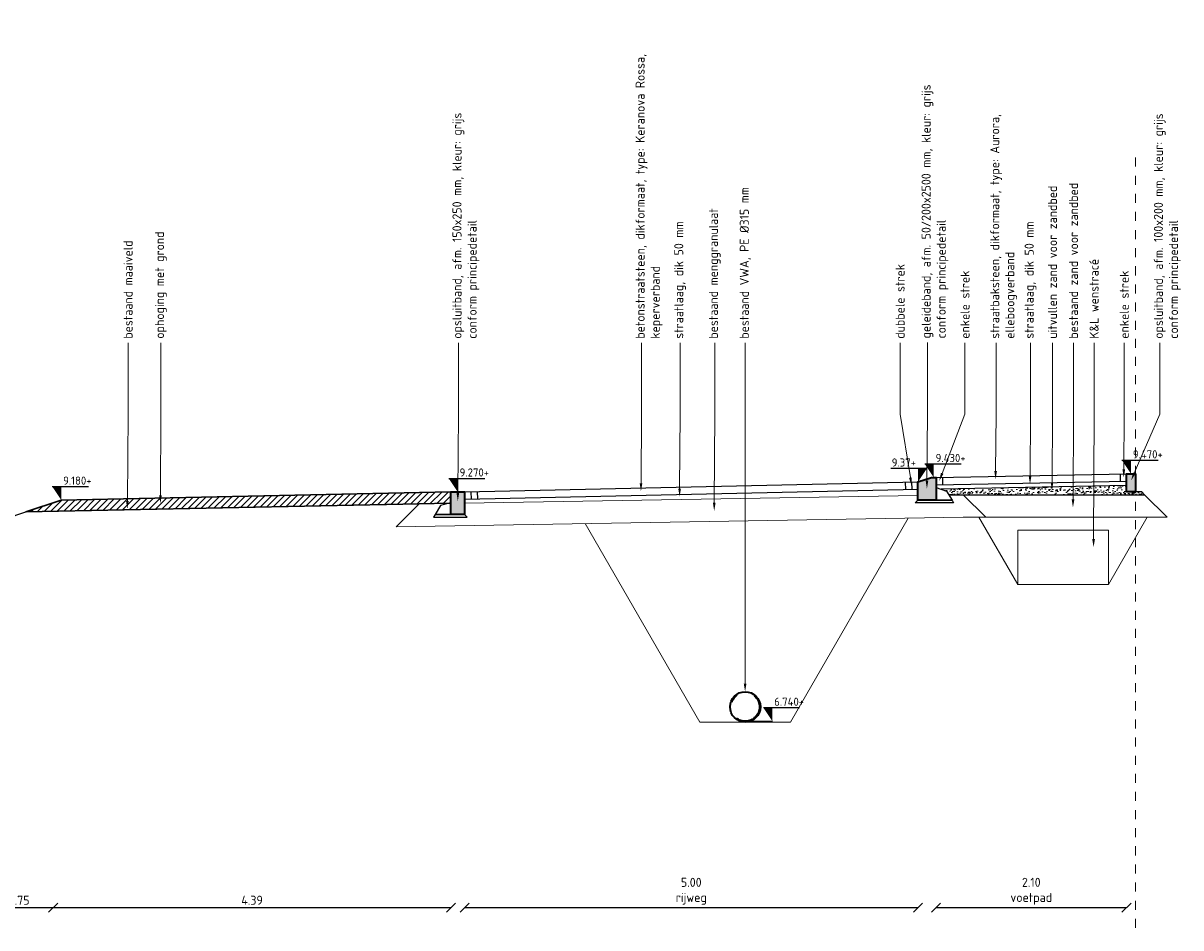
# Model space of a CAD drawing. Header units: metres. Extents: x 133 to 690, y 59 to 257.
# Tile 24 of 84: x 284 to 297, y 86 to 96. Entities that reach past the tile are written whole.
import ezdxf
from ezdxf import colors
from ezdxf.entities.mleader import LeaderData, LeaderLine
from ezdxf.math import Vec2, Vec3

# ---------------------------------------------------------------- set-up
doc = ezdxf.new("R2010")
doc.units = ezdxf.units.M
doc.header["$LTSCALE"] = 0.05
doc.linetypes.add('RI-VWA_PE', pattern=[15, 7, -4, 0, -4])
doc.linetypes.add('XX-AFBREEK', pattern=[7, 4, -1, 1, -1])
doc.layers.add('B-WE-GW-BESTAAND-MAAIVELD-GD', color=253, linetype='GW-MAAIVELD')
doc.layers.add('TM00_MAATVOERING', color=1, linetype='Continuous')
for name, color, linetype, lineweight in [('B-WE-GW-ONTGRAVINGSVAK-G', 253, 'Continuous', 18), ('B-WE-GW-WENSTRACÉ-G', 253, 'Continuous', 18), ('B-WE-VH-VERHARDING_FUNDERING-G', 253, 'Continuous', 18), ('N-WE-GW-GROND_ZAND-AD-20', 11, 'Continuous', 18), ('N-WE-GW-GROND_ZAND_FUNDERINGSZAND-GD', 7, 'Continuous', 25), ('N-WE-GW-GRONDWERKLIJN-GD', 1, 'Continuous', 30), ('N-WE-GW-SROND-AANVULLEN-AD-50', 11, 'Continuous', 18), ('N-WE-RI-VWA_TRANSPORTLEIDING_PE_315-G', 253, 'RI-VWA_PE', 35), ('N-WE-VH-KANTOPSLUITING-A', 253, 'Continuous', 35), ('N-WE-VH-KANTOPSLUITING-G', 3, 'Continuous', 35), ('N-WE-VH-VERHARDING_BETON_SCHRAAL-GD', 10, 'Continuous', 25), ('N-WE-VH-VERHARDING_BETONSTRAATSTEEN-GD', 2, 'Continuous', 25), ('N-WE-VH-VERHARDING_FUNDERING-GD', 1, 'Continuous', 15), ('N-WE-VH-VERHARDING_STRAATBAKSTEEN-GD', 2, 'Continuous', 25), ('X-XX-AL-AANPIJLING-T18', 10, 'Continuous', 15), ('X-XX-AL-AFBREEKLIJN-G', 7, 'XX-AFBREEK', 20), ('X-XX-AL-PEILMAAT-SD', 7, 'Continuous', 25)]:
    doc.layers.add(name, color=color, linetype=linetype, lineweight=lineweight)
doc.layers.add('TL00_HULPLAAG', color=211, linetype='Continuous', plot=False)
doc.styles.add('NLCS-ISO', font='NLCS-ISO.ttf')
doc.styles.add('NLCS-ISO-M50-T25', font='NLCS-ISO.ttf', dxfattribs={"height": 0.125})
doc.linetypes.add('GW-MAAIVELD', pattern='A,12,[40,NLCS.SHX,S=1,R=0,X=0,Y=-0.5],12', length=24)
doc.dimstyles.new('NLCS RODOR-DIM-050', dxfattribs={"dimscale": 0.05, "dimtxt": 2, "dimasz": 2, "dimexe": 1.25, "dimexo": 0.625, "dimtad": 1, "dimzin": 1, "dimdsep": 46, "dimtxsty": 'NLCS-ISO', "dimblk": 'OBLIQUE', "dimcen": 0, "dimse1": 1, "dimse2": 1, "dimclrd": 256, "dimclre": 1, "dimclrt": 256, "dimadec": 0, "dimazin": 0, "dimtfac": 1, "dimtmove": 2, "dimatfit": 3, "dimfxl": 1, "dimtolj": 1, "dimtzin": 0, "dimlwd": -1, "dimlwe": -1, "dimarcsym": 0})

# ---------------------------------------------------------------- blocks, each defined once
blk = doc.blocks.new('Opsluitband 15x25')
at = {"layer": 'N-WE-VH-KANTOPSLUITING-A'}
h = blk.add_hatch(color=253, dxfattribs=at)
h.dxf.hatch_style = 1
h.paths.add_polyline_path([(0, -0.25), (0, 0), (0.15, 0), (0.15, -0.25)])
at = {"layer": 'N-WE-VH-KANTOPSLUITING-G', "flags": 128}
blk.add_lwpolyline([(0, -0.25), (0, 0), (0.15, 0), (0.15, -0.25)], close=True, dxfattribs=at)
blk = doc.blocks.new('Opsluitband 10x20')
at = {"layer": 'N-WE-VH-KANTOPSLUITING-A'}
h = blk.add_hatch(color=253, dxfattribs=at)
h.dxf.hatch_style = 1
h.paths.add_polyline_path([(0, -0.2), (0, 0), (0.1, 0), (0.1, -0.2)])
at = {"layer": 'N-WE-VH-KANTOPSLUITING-G', "flags": 128}
blk.add_lwpolyline([(0, -0.2), (0, 0), (0.1, 0), (0.1, -0.2)], close=True, dxfattribs=at)
blk = doc.blocks.new('Geleideband 5 20x25')
at = {"layer": 'N-WE-VH-KANTOPSLUITING-A'}
h = blk.add_hatch(color=253, dxfattribs=at)
h.dxf.hatch_style = 1
h.paths.add_polyline_path([(0.2, -0.2), (0, -0.2), (0, 0), (0.15, 0.05), (0.2, 0.05)])
at = {"layer": 'N-WE-VH-KANTOPSLUITING-G', "flags": 128}
blk.add_lwpolyline([(0.2, -0.2), (0, -0.2), (0, 0), (0.15, 0.05), (0.2, 0.05)], close=True, dxfattribs=at)
blk = doc.blocks.new('SAL-PEILMAAT_INFRACAD_H01-SOD')
blk.add_line((-2, 3), (6, 3))
blk.add_solid([(-2, 3), (0, 3), (0, 0)])
at = {"style": 'NLCS-ISO'}
blk.add_attdef('...', (0.4, 3.4), '', height=1.8, dxfattribs=at)
blk = doc.blocks.new('_Oblique')
at = {"color": 0, "linetype": 'ByBlock', "lineweight": -2}
blk.add_line((-0.5, -0.5), (0.5, 0.5), dxfattribs=at)
blk = doc.blocks.new('*D70')
at = {"layer": 'Defpoints', "color": 0, "transparency": 16777216}
for p in [(284.652, 89.461), (283.902, 89.181), (284.652, 86.081)]:
    blk.add_point(p, dxfattribs=at)
at = {"layer": 'TM00_MAATVOERING', "transparency": 16777216}
blk.add_line((283.902, 86.081), (284.652, 86.081), dxfattribs=at)
at = {"layer": 'TM00_MAATVOERING', "transparency": 16777216, "xscale": 0.1, "yscale": 0.1, "zscale": 0.1, "rotation": 180}
blk.add_blockref('_Oblique', (283.902, 86.081), dxfattribs=at)
at = {"layer": 'TM00_MAATVOERING', "transparency": 16777216, "xscale": 0.1, "yscale": 0.1, "zscale": 0.1}
blk.add_blockref('_Oblique', (284.652, 86.081), dxfattribs=at)
at = {"layer": 'TM00_MAATVOERING', "transparency": 16777216, "insert": (284.277, 86.162), "char_height": 0.1, "attachment_point": 5, "style": 'NLCS-ISO'}
blk.add_mtext('\\A1;0.75', dxfattribs=at)
blk = doc.blocks.new('*D71')
at = {"layer": 'Defpoints', "color": 0, "transparency": 16777216}
for p in [(289.04, 89.551), (284.652, 89.461), (289.04, 86.081)]:
    blk.add_point(p, dxfattribs=at)
at = {"layer": 'TM00_MAATVOERING', "transparency": 16777216}
blk.add_line((284.652, 86.081), (289.04, 86.081), dxfattribs=at)
at = {"layer": 'TM00_MAATVOERING', "transparency": 16777216, "xscale": 0.1, "yscale": 0.1, "zscale": 0.1, "rotation": 180}
blk.add_blockref('_Oblique', (284.652, 86.081), dxfattribs=at)
at = {"layer": 'TM00_MAATVOERING', "transparency": 16777216, "xscale": 0.1, "yscale": 0.1, "zscale": 0.1}
blk.add_blockref('_Oblique', (289.04, 86.081), dxfattribs=at)
at = {"layer": 'TM00_MAATVOERING', "transparency": 16777216, "insert": (286.846, 86.162), "char_height": 0.1, "attachment_point": 5, "style": 'NLCS-ISO'}
blk.add_mtext('\\A1;4.39', dxfattribs=at)
blk = doc.blocks.new('*D72')
at = {"layer": 'Defpoints', "color": 0, "transparency": 16777216}
for p in [(294.19, 89.661), (289.19, 89.551), (294.19, 86.081)]:
    blk.add_point(p, dxfattribs=at)
at = {"layer": 'TM00_MAATVOERING', "transparency": 16777216}
blk.add_line((289.19, 86.081), (294.19, 86.081), dxfattribs=at)
at = {"layer": 'TM00_MAATVOERING', "transparency": 16777216, "xscale": 0.1, "yscale": 0.1, "zscale": 0.1, "rotation": 180}
blk.add_blockref('_Oblique', (289.19, 86.081), dxfattribs=at)
at = {"layer": 'TM00_MAATVOERING', "transparency": 16777216, "xscale": 0.1, "yscale": 0.1, "zscale": 0.1}
blk.add_blockref('_Oblique', (294.19, 86.081), dxfattribs=at)
at = {"layer": 'TM00_MAATVOERING', "transparency": 16777216, "insert": (291.69, 86.261), "char_height": 0.1, "attachment_point": 5, "style": 'NLCS-ISO'}
blk.add_mtext('\\A1;5.00\\Prijweg', dxfattribs=at)
blk = doc.blocks.new('*D73')
at = {"layer": 'Defpoints', "color": 0, "transparency": 16777216}
for p in [(294.39, 89.711), (296.49, 89.751), (296.49, 86.081)]:
    blk.add_point(p, dxfattribs=at)
at = {"layer": 'TM00_MAATVOERING', "transparency": 16777216}
blk.add_line((294.39, 86.081), (296.49, 86.081), dxfattribs=at)
at = {"layer": 'TM00_MAATVOERING', "transparency": 16777216, "xscale": 0.1, "yscale": 0.1, "zscale": 0.1, "rotation": 180}
blk.add_blockref('_Oblique', (294.39, 86.081), dxfattribs=at)
at = {"layer": 'TM00_MAATVOERING', "transparency": 16777216, "xscale": 0.1, "yscale": 0.1, "zscale": 0.1}
blk.add_blockref('_Oblique', (296.49, 86.081), dxfattribs=at)
at = {"layer": 'TM00_MAATVOERING', "transparency": 16777216, "insert": (295.44, 86.261), "char_height": 0.1, "attachment_point": 5, "style": 'NLCS-ISO'}
blk.add_mtext('\\A1;2.10\\Pvoetpad', dxfattribs=at)

msp = doc.modelspace()

# ---------------------------------------------------------------- hatches: boundary and pattern name
at = {"layer": 'N-WE-GW-GROND_ZAND-AD-20'}
h = msp.add_hatch(dxfattribs=at)
h.set_pattern_fill('AR-SAND', color=256, scale=0.03, angle=39.4088)
h.set_pattern_definition([(76.908809, (0, 0), (-0.03815741, 0.0434622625), [0, -0.0456, 0, -0.051, 0, -0.04875]), (46.90881, (0, 0), (-0.01272733, 0.099120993), [0, -0.0246, 0, -0.0411, 0, -0.01575]), (6.908809, (-0.02851, -0.023426), (0.072075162, 0.059441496), [0, -0.015, 0, -0.054, 0, -0.0705]), (356.90881, (-0.02851, -0.023426), (0.052963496, 0.077596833), [0, -0.0075, 0, -0.0354, 0, -0.0405])])
h.paths.add_polyline_path([(296.69, 90.637), (296.66, 90.667), (296.49, 90.667), (296.49, 90.737), (294.446, 90.698), (294.506, 90.677), (294.532, 90.634), (294.69, 90.637)])
at = {"layer": 'N-WE-GW-SROND-AANVULLEN-AD-50'}
h = msp.add_hatch(dxfattribs=at)
h.set_pattern_fill('AGW-WERK_AANVULLEN', color=256, scale=0.01, pattern_type=2)
h.set_pattern_definition([(45, (0, 0), (-0.035355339, 0.035355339), [])])
h.paths.add_polyline_path([(289.04, 90.547), (289.04, 90.667), (284.742, 90.577), (284.352, 90.447), (288.69, 90.537), (289.023, 90.543)])

# ---------------------------------------------------------------- linework, layer by layer
msp.add_line((294.29, 90.927), (293.89, 90.927))
msp.add_solid([(294.29, 90.927), (294.19, 90.927), (294.19, 90.777)])
at = {"layer": 'B-WE-GW-BESTAAND-MAAIVELD-GD'}
msp.add_lwpolyline([(282.152, 90.397), (283.089, 90.397), (283.402, 90.297), (283.902, 90.297), (284.352, 90.447), (288.69, 90.537)], dxfattribs=at)
at = {"layer": 'B-WE-GW-ONTGRAVINGSVAK-G', "flags": 128}
for points in [[(292.285, 88.127), (291.785, 88.127), (290.52, 90.318)], [(292.285, 88.127), (292.785, 88.127), (294.084, 90.377)], [(295.29, 89.644), (294.862, 90.387)], [(296.29, 89.644), (296.719, 90.387)]]:
    msp.add_lwpolyline(points, dxfattribs=at)
at = {"layer": 'B-WE-GW-WENSTRACÉ-G', "flags": 128}
msp.add_lwpolyline([(295.29, 89.644), (295.29, 90.244), (296.29, 90.244), (296.29, 89.644), (295.29, 89.644)], dxfattribs=at)
at = {"layer": 'B-WE-VH-VERHARDING_FUNDERING-G'}
for p, q in [((288.69, 90.537), (289.023, 90.543)), ((289.19, 90.545), (294.19, 90.629)), ((294.532, 90.634), (294.69, 90.637)), ((294.69, 90.637), (296.69, 90.637)), ((288.436, 90.283), (294.693, 90.387)), ((294.69, 90.387), (296.94, 90.387))]:
    msp.add_line(p, q, dxfattribs=at)
at = {"layer": 'B-WE-VH-VERHARDING_FUNDERING-G', "flags": 128}
for points in [[(288.69, 90.537), (288.436, 90.283)], [(294.69, 90.637), (294.94, 90.387)], [(296.69, 90.637), (296.94, 90.387)]]:
    msp.add_lwpolyline(points, dxfattribs=at)
at = {"layer": 'N-WE-GW-GROND_ZAND_FUNDERINGSZAND-GD'}
for points in [[(294.39, 90.577), (294.39, 90.717), (294.506, 90.677), (294.566, 90.577)], [(289.04, 90.417), (289.04, 90.547), (288.925, 90.517), (288.865, 90.417)]]:
    msp.add_lwpolyline(points, close=True, dxfattribs=at)
at = {"layer": 'N-WE-GW-GRONDWERKLIJN-GD'}
msp.add_lwpolyline([(284.352, 90.447), (284.742, 90.577), (289.04, 90.667)], dxfattribs=at)
at = {"layer": 'N-WE-GW-GRONDWERKLIJN-GD', "flags": 128}
for points in [[(284.352, 90.447), (284.742, 90.577)], [(284.352, 90.447), (288.69, 90.537), (289.023, 90.543)]]:
    msp.add_lwpolyline(points, dxfattribs=at)
at = {"layer": 'N-WE-RI-VWA_TRANSPORTLEIDING_PE_315-G', "linetype": 'Continuous'}
msp.add_circle((292.285, 88.295), 0.167, dxfattribs=at)
at = {"layer": 'N-WE-RI-VWA_TRANSPORTLEIDING_PE_315-G'}
msp.add_circle((292.285, 88.295), 0.158, dxfattribs=at)
at = {"layer": 'N-WE-VH-VERHARDING_BETON_SCHRAAL-GD', "flags": 128}
for points in [[(294.19, 90.577), (294.566, 90.577), (294.584, 90.547), (294.161, 90.547)], [(289.19, 90.417), (288.865, 90.417), (288.847, 90.387), (289.22, 90.387)]]:
    msp.add_lwpolyline(points, close=True, dxfattribs=at)
at = {"layer": 'N-WE-VH-VERHARDING_BETONSTRAATSTEEN-GD'}
for p, q in [((289.19, 90.667), (294.19, 90.777)), ((289.192, 90.587), (294.192, 90.697))]:
    msp.add_line(p, q, dxfattribs=at)
at = {"layer": 'N-WE-VH-VERHARDING_BETONSTRAATSTEEN-GD', "flags": 128}
for points in [[(289.26, 90.669), (289.262, 90.589)], [(289.33, 90.67), (289.332, 90.59)], [(294.05, 90.774), (294.052, 90.694)], [(294.12, 90.776), (294.122, 90.696)]]:
    msp.add_lwpolyline(points, dxfattribs=at)
at = {"layer": 'N-WE-VH-VERHARDING_FUNDERING-GD'}
msp.add_line((294.446, 90.698), (296.493, 90.737), dxfattribs=at)
at = {"layer": 'N-WE-VH-VERHARDING_FUNDERING-GD', "flags": 128}
for points in [[(296.69, 90.637), (296.66, 90.667), (296.59, 90.667)], [(289.19, 90.545), (294.19, 90.629)], [(294.532, 90.634), (294.69, 90.637), (296.69, 90.637)]]:
    msp.add_lwpolyline(points, dxfattribs=at)
at = {"layer": 'N-WE-VH-VERHARDING_STRAATBAKSTEEN-GD'}
for p, q in [((294.39, 90.827), (296.49, 90.867)), ((294.392, 90.747), (296.492, 90.787))]:
    msp.add_line(p, q, dxfattribs=at)
at = {"layer": 'N-WE-VH-VERHARDING_STRAATBAKSTEEN-GD', "flags": 128}
for points in [[(294.46, 90.828), (294.462, 90.748)], [(296.42, 90.866), (296.422, 90.786)]]:
    msp.add_lwpolyline(points, dxfattribs=at)
at = {"layer": 'TL00_HULPLAAG', "flags": 128}
for points in [[(289.04, 90.547), (289.04, 90.667), (284.742, 90.577), (284.352, 90.447), (288.69, 90.537), (289.023, 90.543)], [(296.49, 90.737), (294.446, 90.698), (294.506, 90.677), (294.532, 90.634), (294.69, 90.637), (296.69, 90.637), (296.66, 90.667), (296.66, 90.667), (296.49, 90.667)]]:
    msp.add_lwpolyline(points, close=True, dxfattribs=at)
at = {"layer": 'X-XX-AL-AFBREEKLIJN-G', "ltscale": 0.5, "flags": 128}
msp.add_lwpolyline([(296.59, 94.357), (296.59, 85.857)], dxfattribs=at)
at = {"layer": 'X-XX-AL-PEILMAAT-SD', "flags": 128}
msp.add_lwpolyline([(292.285, 88.137), (292.585, 88.137)], dxfattribs=at)

# ---------------------------------------------------------------- block references
at = {"layer": 'N-WE-VH-KANTOPSLUITING-A'}
for name, p in [('Geleideband 5 20x25', (294.19, 90.777)), ('Opsluitband 10x20', (296.49, 90.867)), ('Opsluitband 15x25', (289.04, 90.667))]:
    msp.add_blockref(name, p, dxfattribs=at)
at = {"layer": 'X-XX-AL-PEILMAAT-SD', "xscale": 0.05, "yscale": 0.05, "zscale": 0.05}
for p, values in [((294.365, 90.827), {'...': '9.430+'}), ((296.54, 90.867), {'...': '9.470+'}), ((289.115, 90.667), {'...': '9.270+'}), ((284.742, 90.577), {'...': '9.180+'}), ((292.585, 88.137), {'...': '6.740+'})]:
    msp.add_blockref('SAL-PEILMAAT_INFRACAD_H01-SOD', p, dxfattribs=at).add_auto_attribs(values)

# ---------------------------------------------------------------- texts
at = {"style": 'NLCS-ISO'}
msp.add_attdef('9.37+', (293.901, 90.947), '...', height=0.09, dxfattribs=at)

# ---------------------------------------------------------------- dimensions: what is measured, and where the dimension line sits
at = {"layer": 'TM00_MAATVOERING'}
for base, p1, p2, text, picture, middle in [((294.19, 86.081), (289.19, 89.551), (294.19, 89.661), '<>\\Prijweg', '*D72', (291.69, 86.261)), ((296.49, 86.081), (294.39, 89.711), (296.49, 89.751), '<>\\Pvoetpad', '*D73', (295.44, 86.261))]:
    dim = msp.add_linear_dim(base=base, p1=p1, p2=p2, text=text, dimstyle='NLCS RODOR-DIM-050', dxfattribs=at)
    dim.commit()
    dim.dimension.update_dxf_attribs({"geometry": picture, "text_midpoint": middle})
for base, p1, p2, picture, middle in [((289.04, 86.081), (284.652, 89.461), (289.04, 89.551), '*D71', (286.846, 86.162)), ((284.652, 86.081), (283.902, 89.181), (284.652, 89.461), '*D70', (284.277, 86.162))]:
    dim = msp.add_linear_dim(base=base, p1=p1, p2=p2, dimstyle='NLCS RODOR-DIM-050', dxfattribs=at)
    dim.commit()
    dim.dimension.update_dxf_attribs({"geometry": picture, "text_midpoint": middle})

# ---------------------------------------------------------------- leaders
at = {"layer": 'X-XX-AL-AANPIJLING-T18'}
ml = msp.add_multileader_mtext('Standard', dxfattribs=at)
ml.set_content('{\\C2;bestaand maaiveld}', color=256, style='NLCS-ISO-M50-T25')
ml.set_leader_properties(color=256, linetype='ByLayer', lineweight=-1)
ml.build(insert=Vec2(0, 0))
ml.multileader.update_dxf_attribs({"text_right_attachment_type": 5, "dogleg_length": 0.045, "arrow_head_size": 0.09})
ctx = ml.context
ctx.base_point, ctx.char_height, ctx.arrow_head_size, ctx.landing_gap_size, ctx.plane_origin, ctx.plane_x_axis, ctx.plane_y_axis = Vec3(285.478, 92.313), 0.1, 0.09, 0.045, Vec3(285.478, 88.74), Vec3(0, 1), Vec3(-1, 0)
ctx.right_attachment = 5
notes = []
notes.append((ctx, [(0, (1, 1, 0), (285.478, 92.223), (0, 1), 0.09, [(0, [(285.47, 90.478), (285.478, 91.524)], 0, [])])]))
ctx.mtext.insert, ctx.mtext.text_direction, ctx.mtext.rotation, ctx.mtext.width, ctx.mtext.flow_direction = Vec3(285.428, 92.358), Vec3(0, 1), 1.570796, 3.48189, 5
ml = msp.add_multileader_mtext('Standard', dxfattribs=at)
ml.set_content('{\\C2;ophoging met grond}', color=256, style='NLCS-ISO-M50-T25')
ml.set_leader_properties(color=256, linetype='ByLayer', lineweight=-1)
ml.build(insert=Vec2(0, 0))
ml.multileader.update_dxf_attribs({"text_right_attachment_type": 5, "dogleg_length": 0.045, "arrow_head_size": 0.09})
ctx = ml.context
ctx.base_point, ctx.char_height, ctx.arrow_head_size, ctx.landing_gap_size, ctx.plane_origin, ctx.plane_x_axis, ctx.plane_y_axis = Vec3(285.84, 92.313), 0.1, 0.09, 0.045, Vec3(285.84, 88.74), Vec3(0, 1), Vec3(-1, 0)
ctx.right_attachment = 5
notes.append((ctx, [(0, (1, 1, 0), (285.84, 92.223), (0, 1), 0.09, [(0, [(285.835, 90.539), (285.84, 91.524)], 0, [])])]))
ctx.mtext.insert, ctx.mtext.text_direction, ctx.mtext.rotation, ctx.mtext.width, ctx.mtext.flow_direction = Vec3(285.775, 92.358), Vec3(0, 1), 1.570796, 3.48189, 5
ml = msp.add_multileader_mtext('Standard', dxfattribs=at)
ml.set_content('{\\C2;opsluitband, afm. 150x250 mm, kleur: grijs \\Pconform principedetail}', color=256, style='NLCS-ISO-M50-T25')
ml.set_leader_properties(color=256, linetype='ByLayer', lineweight=-1)
ml.build(insert=Vec2(0, 0))
ml.multileader.update_dxf_attribs({"text_right_attachment_type": 5, "dogleg_length": 0.045, "arrow_head_size": 0.09})
ctx = ml.context
ctx.base_point, ctx.char_height, ctx.arrow_head_size, ctx.landing_gap_size, ctx.plane_origin, ctx.plane_x_axis, ctx.plane_y_axis = Vec3(289.121, 92.313), 0.1, 0.09, 0.045, Vec3(289.121, 88.74), Vec3(0, 1), Vec3(-1, 0)
ctx.right_attachment = 5
notes.append((ctx, [(0, (1, 1, 0), (289.121, 92.223), (0, 1), 0.09, [(0, [(289.115, 90.566), (289.121, 91.524)], 0, [])])]))
ctx.mtext.insert, ctx.mtext.text_direction, ctx.mtext.rotation, ctx.mtext.width, ctx.mtext.flow_direction = Vec3(289.056, 92.358), Vec3(0, 1), 1.570796, 3.48189, 5
ml = msp.add_multileader_mtext('Standard', dxfattribs=at)
ml.set_content('{\\C2;betonstraatsteen, dikformaat, type: Keranova Rossa, keperverband}', color=256, style='NLCS-ISO-M50-T25')
ml.set_leader_properties(color=256, linetype='ByLayer', lineweight=-1)
ml.build(insert=Vec2(0, 0))
ml.multileader.update_dxf_attribs({"text_right_attachment_type": 5, "dogleg_length": 0.045, "arrow_head_size": 0.09})
ctx = ml.context
ctx.base_point, ctx.char_height, ctx.arrow_head_size, ctx.landing_gap_size, ctx.plane_origin, ctx.plane_x_axis, ctx.plane_y_axis = Vec3(291.141, 92.313), 0.1, 0.09, 0.045, Vec3(291.141, 88.74), Vec3(0, 1), Vec3(-1, 0)
ctx.right_attachment = 5
notes.append((ctx, [(0, (1, 1, 0), (291.141, 92.223), (0, 1), 0.09, [(0, [(291.135, 90.673), (291.141, 91.524)], 0, [])])]))
ctx.mtext.insert, ctx.mtext.text_direction, ctx.mtext.rotation, ctx.mtext.width, ctx.mtext.flow_direction = Vec3(291.076, 92.358), Vec3(0, 1), 1.570796, 3.48189, 5
ml = msp.add_multileader_mtext('Standard', dxfattribs=at)
ml.set_content('{\\C2;straatlaag, dik 50 mm}', color=256, style='NLCS-ISO-M50-T25')
ml.set_leader_properties(color=256, linetype='ByLayer', lineweight=-1)
ml.build(insert=Vec2(0, 0))
ml.multileader.update_dxf_attribs({"text_right_attachment_type": 5, "dogleg_length": 0.045, "arrow_head_size": 0.09})
ctx = ml.context
ctx.base_point, ctx.char_height, ctx.arrow_head_size, ctx.landing_gap_size, ctx.plane_origin, ctx.plane_x_axis, ctx.plane_y_axis = Vec3(291.567, 92.313), 0.1, 0.09, 0.045, Vec3(291.567, 88.74), Vec3(0, 1), Vec3(-1, 0)
ctx.right_attachment = 5
notes.append((ctx, [(0, (1, 1, 0), (291.567, 92.223), (0, 1), 0.09, [(0, [(291.561, 90.615), (291.567, 91.524)], 0, [])])]))
ctx.mtext.insert, ctx.mtext.text_direction, ctx.mtext.rotation, ctx.mtext.width, ctx.mtext.flow_direction = Vec3(291.502, 92.358), Vec3(0, 1), 1.570796, 3.48189, 5
ml = msp.add_multileader_mtext('Standard', dxfattribs=at)
ml.set_content('{\\C2;bestaand menggranulaat}', color=256, style='NLCS-ISO-M50-T25')
ml.set_leader_properties(color=256, linetype='ByLayer', lineweight=-1)
ml.build(insert=Vec2(0, 0))
ml.multileader.update_dxf_attribs({"text_right_attachment_type": 5, "dogleg_length": 0.045, "arrow_head_size": 0.09})
ctx = ml.context
ctx.base_point, ctx.char_height, ctx.arrow_head_size, ctx.landing_gap_size, ctx.plane_origin, ctx.plane_x_axis, ctx.plane_y_axis = Vec3(291.949, 92.313), 0.1, 0.09, 0.045, Vec3(291.949, 88.74), Vec3(0, 1), Vec3(-1, 0)
ctx.right_attachment = 5
notes.append((ctx, [(0, (1, 1, 0), (291.949, 92.223), (0, 1), 0.09, [(0, [(291.943, 90.457), (291.949, 91.524)], 0, [])])]))
ctx.mtext.insert, ctx.mtext.text_direction, ctx.mtext.rotation, ctx.mtext.width, ctx.mtext.flow_direction = Vec3(291.884, 92.358), Vec3(0, 1), 1.570796, 3.48189, 5
ml = msp.add_multileader_mtext('Standard', dxfattribs=at)
ml.set_content('{\\C2;bestaand VWA, PE %%C315 mm}', color=256, style='NLCS-ISO-M50-T25')
ml.set_leader_properties(color=256, linetype='ByLayer', lineweight=-1)
ml.build(insert=Vec2(0, 0))
ml.multileader.update_dxf_attribs({"text_right_attachment_type": 5, "dogleg_length": 0.045, "arrow_head_size": 0.09})
ctx = ml.context
ctx.base_point, ctx.char_height, ctx.arrow_head_size, ctx.landing_gap_size, ctx.plane_origin, ctx.plane_x_axis, ctx.plane_y_axis = Vec3(292.285, 92.313), 0.1, 0.09, 0.045, Vec3(292.285, 88.74), Vec3(0, 1), Vec3(-1, 0)
ctx.right_attachment = 5
notes.append((ctx, [(0, (1, 1, 0), (292.285, 92.223), (0, 1), 0.09, [(0, [(292.284, 88.462), (292.285, 91.524)], 0, [])])]))
ctx.mtext.insert, ctx.mtext.text_direction, ctx.mtext.rotation, ctx.mtext.width, ctx.mtext.flow_direction = Vec3(292.225, 92.358), Vec3(0, 1), 1.570796, 3.48189, 5
ml = msp.add_multileader_mtext('Standard', dxfattribs=at)
ml.set_content('{\\C2;K&L wenstracé}', color=256, style='NLCS-ISO-M50-T25')
ml.set_leader_properties(color=256, linetype='ByLayer', lineweight=-1)
ml.build(insert=Vec2(0, 0))
ml.multileader.update_dxf_attribs({"text_right_attachment_type": 5, "dogleg_length": 0.045, "arrow_head_size": 0.09})
ctx = ml.context
ctx.base_point, ctx.char_height, ctx.arrow_head_size, ctx.landing_gap_size, ctx.plane_origin, ctx.plane_x_axis, ctx.plane_y_axis = Vec3(296.133, 92.313), 0.1, 0.09, 0.045, Vec3(296.133, 88.74), Vec3(0, 1), Vec3(-1, 0)
ctx.right_attachment = 5
notes.append((ctx, [(0, (1, 1, 0), (296.133, 92.223), (0, 1), 0.09, [(0, [(296.127, 90.058), (296.133, 91.524)], 0, [])])]))
ctx.mtext.insert, ctx.mtext.text_direction, ctx.mtext.rotation, ctx.mtext.width, ctx.mtext.flow_direction = Vec3(296.083, 92.358), Vec3(0, 1), 1.570796, 3.48189, 5
ml = msp.add_multileader_mtext('Standard', dxfattribs=at)
ml.set_content('{\\C2;opsluitband, afm. 100x200 mm, kleur: grijs \\Pconform principedetail}', color=256, style='NLCS-ISO-M50-T25')
ml.set_leader_properties(color=256, linetype='ByLayer', lineweight=-1)
ml.build(insert=Vec2(0, 0))
ml.multileader.update_dxf_attribs({"text_right_attachment_type": 5, "dogleg_length": 0.045, "arrow_head_size": 0.09})
ctx = ml.context
ctx.base_point, ctx.char_height, ctx.arrow_head_size, ctx.landing_gap_size, ctx.plane_origin, ctx.plane_x_axis, ctx.plane_y_axis = Vec3(296.857, 92.313), 0.1, 0.09, 0.045, Vec3(296.857, 88.74), Vec3(0, 1), Vec3(-1, 0)
ctx.right_attachment = 5
notes.append((ctx, [(0, (1, 1, 0), (296.857, 92.223), (0, 1), 0.09, [(0, [(296.541, 90.793), (296.857, 91.524)], 0, [])])]))
ctx.mtext.insert, ctx.mtext.text_direction, ctx.mtext.rotation, ctx.mtext.width, ctx.mtext.flow_direction = Vec3(296.792, 92.358), Vec3(0, 1), 1.570796, 3.48189, 5
ml = msp.add_multileader_mtext('Standard', dxfattribs=at)
ml.set_content('{\\C2;dubbele strek}', color=256, style='NLCS-ISO-M50-T25')
ml.set_leader_properties(color=256, linetype='ByLayer', lineweight=-1)
ml.build(insert=Vec2(0, 0))
ml.multileader.update_dxf_attribs({"text_right_attachment_type": 5, "dogleg_length": 0.045, "arrow_head_size": 0.09})
ctx = ml.context
ctx.base_point, ctx.char_height, ctx.arrow_head_size, ctx.landing_gap_size, ctx.plane_origin, ctx.plane_x_axis, ctx.plane_y_axis = Vec3(293.993, 92.313), 0.1, 0.09, 0.045, Vec3(293.993, 88.74), Vec3(0, 1), Vec3(-1, 0)
ctx.right_attachment = 5
notes.append((ctx, [(0, (1, 1, 0), (293.993, 92.223), (0, 1), 0.09, [(0, [(294.121, 90.736), (293.993, 91.524)], 0, [])])]))
ctx.mtext.insert, ctx.mtext.text_direction, ctx.mtext.rotation, ctx.mtext.width, ctx.mtext.flow_direction = Vec3(293.943, 92.358), Vec3(0, 1), 1.570796, 3.01084, 5
ml = msp.add_multileader_mtext('Standard', dxfattribs=at)
ml.set_content('{\\C2;geleideband, afm. 50/200x2500 mm, kleur: grijs \\Pconform principedetail}', color=256, style='NLCS-ISO-M50-T25')
ml.set_leader_properties(color=256, linetype='ByLayer', lineweight=-1)
ml.build(insert=Vec2(0, 0))
ml.multileader.update_dxf_attribs({"text_right_attachment_type": 5, "dogleg_length": 0.045, "arrow_head_size": 0.09})
ctx = ml.context
ctx.base_point, ctx.char_height, ctx.arrow_head_size, ctx.landing_gap_size, ctx.plane_origin, ctx.plane_x_axis, ctx.plane_y_axis = Vec3(294.295, 92.316), 0.1, 0.09, 0.045, Vec3(294.295, 88.743), Vec3(0, 1), Vec3(-1, 0)
ctx.right_attachment = 5
notes.append((ctx, [(0, (1, 1, 0), (294.295, 92.226), (0, 1), 0.09, [(0, [(294.289, 90.703), (294.295, 91.526)], 0, [])])]))
ctx.mtext.insert, ctx.mtext.text_direction, ctx.mtext.rotation, ctx.mtext.width, ctx.mtext.flow_direction = Vec3(294.23, 92.361), Vec3(0, 1), 1.570796, 3.01084, 5
ml = msp.add_multileader_mtext('Standard', dxfattribs=at)
ml.set_content('{\\C2;enkele strek}', color=256, style='NLCS-ISO-M50-T25')
ml.set_leader_properties(color=256, linetype='ByLayer', lineweight=-1)
ml.build(insert=Vec2(0, 0))
ml.multileader.update_dxf_attribs({"text_right_attachment_type": 5, "dogleg_length": 0.045, "arrow_head_size": 0.09})
ctx = ml.context
ctx.base_point, ctx.char_height, ctx.arrow_head_size, ctx.landing_gap_size, ctx.plane_origin, ctx.plane_x_axis, ctx.plane_y_axis = Vec3(294.709, 92.313), 0.1, 0.09, 0.045, Vec3(294.709, 88.74), Vec3(0, 1), Vec3(-1, 0)
ctx.right_attachment = 5
notes.append((ctx, [(0, (1, 1, 0), (294.709, 92.223), (0, 1), 0.09, [(0, [(294.425, 90.788), (294.709, 91.524)], 0, [])])]))
ctx.mtext.insert, ctx.mtext.text_direction, ctx.mtext.rotation, ctx.mtext.width, ctx.mtext.flow_direction = Vec3(294.659, 92.358), Vec3(0, 1), 1.570796, 3.01084, 5
ml = msp.add_multileader_mtext('Standard', dxfattribs=at)
ml.set_content('{\\C2;straatbaksteen, dikformaat, type: Aurora, elleboogverband}', color=256, style='NLCS-ISO-M50-T25')
ml.set_leader_properties(color=256, linetype='ByLayer', lineweight=-1)
ml.build(insert=Vec2(0, 0))
ml.multileader.update_dxf_attribs({"text_right_attachment_type": 5, "dogleg_length": 0.045, "arrow_head_size": 0.09})
ctx = ml.context
ctx.base_point, ctx.char_height, ctx.arrow_head_size, ctx.landing_gap_size, ctx.plane_origin, ctx.plane_x_axis, ctx.plane_y_axis = Vec3(295.052, 92.313), 0.1, 0.09, 0.045, Vec3(295.052, 88.74), Vec3(0, 1), Vec3(-1, 0)
ctx.right_attachment = 5
notes.append((ctx, [(0, (1, 1, 0), (295.052, 92.223), (0, 1), 0.09, [(0, [(295.046, 90.808), (295.052, 91.524)], 0, [])])]))
ctx.mtext.insert, ctx.mtext.text_direction, ctx.mtext.rotation, ctx.mtext.width, ctx.mtext.flow_direction = Vec3(294.987, 92.358), Vec3(0, 1), 1.570796, 3.01084, 5
ml = msp.add_multileader_mtext('Standard', dxfattribs=at)
ml.set_content('{\\C2;straatlaag, dik 50 mm}', color=256, style='NLCS-ISO-M50-T25')
ml.set_leader_properties(color=256, linetype='ByLayer', lineweight=-1)
ml.build(insert=Vec2(0, 0))
ml.multileader.update_dxf_attribs({"text_right_attachment_type": 5, "dogleg_length": 0.045, "arrow_head_size": 0.09})
ctx = ml.context
ctx.base_point, ctx.char_height, ctx.arrow_head_size, ctx.landing_gap_size, ctx.plane_origin, ctx.plane_x_axis, ctx.plane_y_axis = Vec3(295.432, 92.313), 0.1, 0.09, 0.045, Vec3(295.432, 88.74), Vec3(0, 1), Vec3(-1, 0)
ctx.right_attachment = 5
notes.append((ctx, [(0, (1, 1, 0), (295.432, 92.223), (0, 1), 0.09, [(0, [(295.426, 90.752), (295.432, 91.524)], 0, [])])]))
ctx.mtext.insert, ctx.mtext.text_direction, ctx.mtext.rotation, ctx.mtext.width, ctx.mtext.flow_direction = Vec3(295.367, 92.358), Vec3(0, 1), 1.570796, 3.01084, 5
ml = msp.add_multileader_mtext('Standard', dxfattribs=at)
ml.set_content('{\\C2;uitvullen zand voor zandbed}', color=256, style='NLCS-ISO-M50-T25')
ml.set_leader_properties(color=256, linetype='ByLayer', lineweight=-1)
ml.build(insert=Vec2(0, 0))
ml.multileader.update_dxf_attribs({"text_right_attachment_type": 5, "dogleg_length": 0.045, "arrow_head_size": 0.09})
ctx = ml.context
ctx.base_point, ctx.char_height, ctx.arrow_head_size, ctx.landing_gap_size, ctx.plane_origin, ctx.plane_x_axis, ctx.plane_y_axis = Vec3(295.675, 92.313), 0.1, 0.09, 0.045, Vec3(295.675, 88.74), Vec3(0, 1), Vec3(-1, 0)
ctx.right_attachment = 5
notes.append((ctx, [(0, (1, 1, 0), (295.675, 92.223), (0, 1), 0.09, [(0, [(295.668, 90.684), (295.675, 91.524)], 0, [])])]))
ctx.mtext.insert, ctx.mtext.text_direction, ctx.mtext.rotation, ctx.mtext.width, ctx.mtext.flow_direction = Vec3(295.624, 92.358), Vec3(0, 1), 1.570796, 3.01084, 5
ml = msp.add_multileader_mtext('Standard', dxfattribs=at)
ml.set_content('{\\C2;bestaand zand voor zandbed}', color=256, style='NLCS-ISO-M50-T25')
ml.set_leader_properties(color=256, linetype='ByLayer', lineweight=-1)
ml.build(insert=Vec2(0, 0))
ml.multileader.update_dxf_attribs({"text_right_attachment_type": 5, "dogleg_length": 0.045, "arrow_head_size": 0.09})
ctx = ml.context
ctx.base_point, ctx.char_height, ctx.arrow_head_size, ctx.landing_gap_size, ctx.plane_origin, ctx.plane_x_axis, ctx.plane_y_axis = Vec3(295.906, 92.313), 0.1, 0.09, 0.045, Vec3(295.906, 88.74), Vec3(0, 1), Vec3(-1, 0)
ctx.right_attachment = 5
notes.append((ctx, [(0, (1, 1, 0), (295.906, 92.223), (0, 1), 0.09, [(0, [(295.9, 90.495), (295.906, 91.524)], 0, [])])]))
ctx.mtext.insert, ctx.mtext.text_direction, ctx.mtext.rotation, ctx.mtext.width, ctx.mtext.flow_direction = Vec3(295.856, 92.358), Vec3(0, 1), 1.570796, 3.01084, 5
ml = msp.add_multileader_mtext('Standard', dxfattribs=at)
ml.set_content('{\\C2;enkele strek}', color=256, style='NLCS-ISO-M50-T25')
ml.set_leader_properties(color=256, linetype='ByLayer', lineweight=-1)
ml.build(insert=Vec2(0, 0))
ml.multileader.update_dxf_attribs({"text_right_attachment_type": 5, "dogleg_length": 0.045, "arrow_head_size": 0.09})
ctx = ml.context
ctx.base_point, ctx.char_height, ctx.arrow_head_size, ctx.landing_gap_size, ctx.plane_origin, ctx.plane_x_axis, ctx.plane_y_axis = Vec3(296.466, 92.313), 0.1, 0.09, 0.045, Vec3(296.466, 88.74), Vec3(0, 1), Vec3(-1, 0)
ctx.right_attachment = 5
notes.append((ctx, [(0, (1, 1, 0), (296.466, 92.223), (0, 1), 0.09, [(0, [(296.46, 90.826), (296.466, 91.524)], 0, [])])]))
ctx.mtext.insert, ctx.mtext.text_direction, ctx.mtext.rotation, ctx.mtext.width, ctx.mtext.flow_direction = Vec3(296.416, 92.358), Vec3(0, 1), 1.570796, 3.01084, 5
for ctx, leaders in notes:
    for number, flags, end, landing, length, lines in leaders:
        leader = LeaderData()
        leader.index, (leader.has_last_leader_line, leader.has_dogleg_vector, leader.attachment_direction) = number, flags
        leader.last_leader_point, leader.dogleg_vector, leader.dogleg_length = Vec3(end), Vec3(landing), length
        for number, points, colour, breaks in lines:
            line = LeaderLine()
            line.index, line.vertices, line.color, line.breaks = number, Vec3.list(points), colors.encode_raw_color(colour), breaks
            leader.lines.append(line)
        ctx.leaders.append(leader)

doc.saveas('drawing.dxf')
